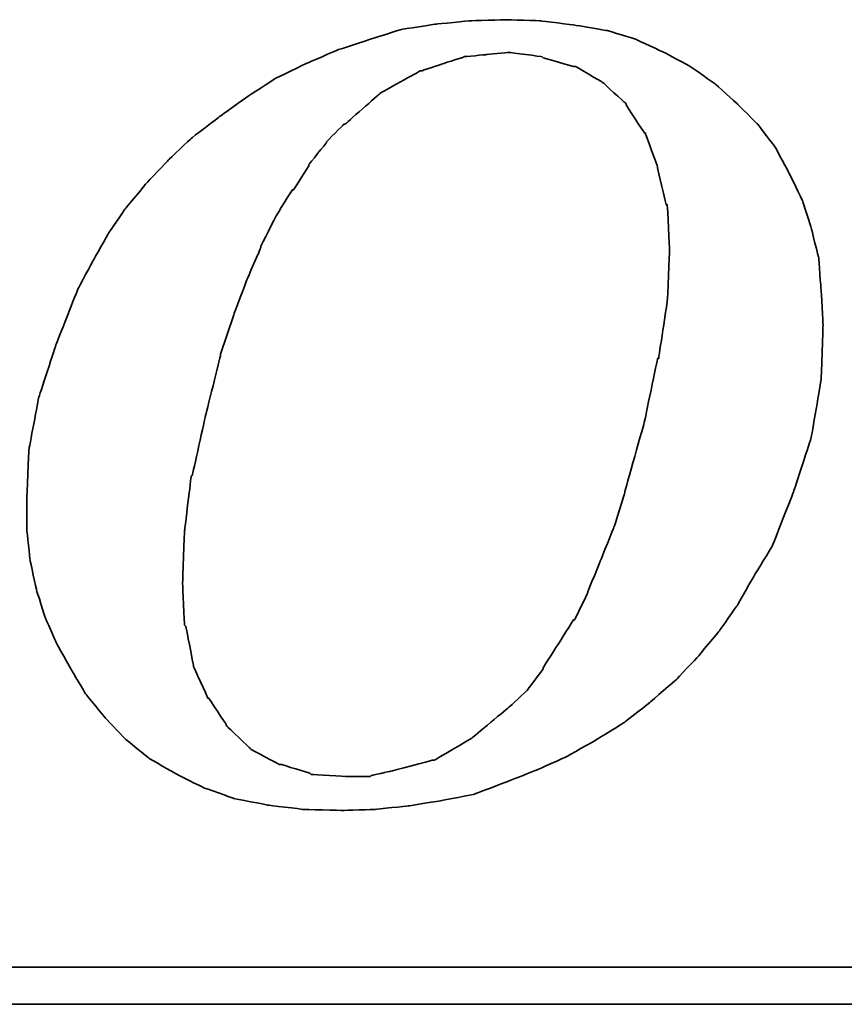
# Model space of a CAD drawing. Header units: millimetres. Extents: x -7 to 400, y 107 to 263.
# Tile 44 of 51: x 315 to 322, y 141 to 150. Entities that reach past the tile are written whole.
import ezdxf

# ---------------------------------------------------------------- set-up
doc = ezdxf.new("R2010")
doc.units = ezdxf.units.MM
doc.header["$LTSCALE"] = 0.15
doc.layers.add('DIM', color=4, linetype='CONTINUOUS')
doc.layers.add('layer 1', color=7, linetype='CONTINUOUS')

# ---------------------------------------------------------------- blocks, each defined once
blk = doc.blocks.new('TBI MOTION logo(完整正式版)')
at = {"layer": 'layer 1', "color": 22, "lineweight": 35}
for points, knots in [([(35.79625, -6.98375), (35.79625, -6.98375), (36.23125, -7.43875), (36.23125, -7.43875), (36.23125, -7.43875), (36.23125, -7.43875), (36.75625, -7.87125), (36.75625, -7.87125), (36.75625, -7.87125), (36.75625, -7.87125), (37.33125, -8.20375), (37.33125, -8.20375), (37.33125, -8.20375), (37.33125, -8.20375), (37.95625, -8.51875), (37.95625, -8.51875), (37.95625, -8.51875), (37.95625, -8.51875), (38.62625, -8.75875), (38.62625, -8.75875), (38.62625, -8.75875), (38.62625, -8.75875), (39.37125, -8.90375), (39.37125, -8.90375), (39.37125, -8.90375), (39.37125, -8.90375), (40.14125, -8.99875), (40.14125, -8.99875), (40.14125, -8.99875), (40.14125, -8.99875), (41.02625, -9.02375), (41.02625, -9.02375), (41.02625, -9.02375), (41.02625, -9.02375), (41.74625, -8.99875), (41.74625, -8.99875), (41.74625, -8.99875), (41.74625, -8.99875), (42.46625, -8.92375), (42.46625, -8.92375), (42.46625, -8.92375), (42.46625, -8.92375), (43.21125, -8.80625), (43.21125, -8.80625), (43.21125, -8.80625), (43.21125, -8.80625), (43.93125, -8.66375), (43.93125, -8.66375), (43.93125, -8.66375), (43.93125, -8.66375), (44.62625, -8.39875), (44.62625, -8.39875), (44.62625, -8.39875), (44.62625, -8.39875), (45.29625, -8.13375), (45.29625, -8.13375), (45.29625, -8.13375), (45.29625, -8.13375), (45.94625, -7.84375), (45.94625, -7.84375), (45.94625, -7.84375), (45.94625, -7.84375), (46.61625, -7.46375), (46.61625, -7.46375), (46.61625, -7.46375), (46.61625, -7.46375), (47.24125, -7.07875), (47.24125, -7.07875), (47.24125, -7.07875), (47.24125, -7.07875), (47.81625, -6.62375), (47.81625, -6.62375), (47.81625, -6.62375), (47.81625, -6.62375), (48.36875, -6.14375), (48.36875, -6.14375), (48.36875, -6.14375), (48.36875, -6.14375), (48.84625, -5.64125), (48.84625, -5.64125), (48.84625, -5.64125), (48.84625, -5.64125), (49.32625, -5.06375), (49.32625, -5.06375), (49.32625, -5.06375), (49.32625, -5.06375), (49.71125, -4.51374), (49.71125, -4.51374), (49.71125, -4.51374), (49.71125, -4.51374), (50.09625, -3.83874), (50.09625, -3.83874), (50.09625, -3.83874), (50.09625, -3.83874), (50.48125, -3.21374), (50.48125, -3.21374), (50.48125, -3.21374), (50.48125, -3.21374), (50.96125, -1.99125), (50.96125, -1.99125), (50.96125, -1.99125), (50.96125, -1.99125), (51.34375, -0.81875), (51.34375, -0.81875), (51.34375, -0.81875), (51.34375, -0.81875), (51.56125, 0.45624), (51.56125, 0.45624), (51.56125, 0.45624), (51.56125, 0.45624), (51.60625, 1.67624), (51.60625, 1.67624), (51.60625, 1.67624), (51.60625, 1.67624), (51.56125, 2.44625), (51.56125, 2.44625), (51.56125, 2.44625), (51.56125, 2.44625), (51.51125, 3.14125), (51.51125, 3.14125), (51.51125, 3.14125), (51.51125, 3.14125), (51.34375, 3.81125), (51.34375, 3.81125), (51.34375, 3.81125), (51.34375, 3.81125), (51.15125, 4.41125), (51.15125, 4.41125), (51.15125, 4.41125), (51.15125, 4.41125), (50.86125, 5.01125), (50.86125, 5.01125), (50.86125, 5.01125), (50.86125, 5.01125), (50.55125, 5.58875), (50.55125, 5.58875), (50.55125, 5.58875), (50.55125, 5.58875), (50.16625, 6.09125), (50.16625, 6.09125), (50.16625, 6.09125), (50.16625, 6.09125), (49.71125, 6.54875), (49.71125, 6.54875), (49.71125, 6.54875), (49.71125, 6.54875), (49.23125, 6.98125), (49.23125, 6.98125), (49.23125, 6.98125), (49.23125, 6.98125), (48.67875, 7.36625), (48.67875, 7.36625), (48.67875, 7.36625), (48.67875, 7.36625), (48.10375, 7.67625), (48.10375, 7.67625), (48.10375, 7.67625), (48.10375, 7.67625), (47.48125, 7.96375), (47.48125, 7.96375), (47.48125, 7.96375), (47.48125, 7.96375), (46.85625, 8.15625), (46.85625, 8.15625), (46.85625, 8.15625), (46.85625, 8.15625), (46.13625, 8.27624), (46.13625, 8.27624), (46.13625, 8.27624), (46.13625, 8.27624), (45.39125, 8.37125), (45.39125, 8.37125), (45.39125, 8.37125), (45.39125, 8.37125), (44.62625, 8.39624), (44.62625, 8.39624), (44.62625, 8.39624), (44.62625, 8.39624), (43.83625, 8.37125), (43.83625, 8.37125), (43.83625, 8.37125), (43.83625, 8.37125), (43.09125, 8.30125), (43.09125, 8.30125), (43.09125, 8.30125), (43.09125, 8.30125), (42.32125, 8.18125), (42.32125, 8.18125), (42.32125, 8.18125), (42.32125, 8.18125), (41.62875, 7.96375), (41.62875, 7.96375), (41.62875, 7.96375), (41.62875, 7.96375), (40.90625, 7.72625), (40.90625, 7.72625), (40.90625, 7.72625), (40.90625, 7.72625), (40.23624, 7.43625), (40.23624, 7.43625), (40.23624, 7.43625), (40.23624, 7.43625), (39.54124, 7.10125), (39.54124, 7.10125), (39.54124, 7.10125), (39.54124, 7.10125), (38.91625, 6.69125), (38.91625, 6.69125), (38.91625, 6.69125), (38.91625, 6.69125), (38.31625, 6.26125), (38.31625, 6.26125), (38.31625, 6.26125), (38.31625, 6.26125), (37.69125, 5.78125), (37.69125, 5.78125), (37.69125, 5.78125), (37.69125, 5.78125), (37.18625, 5.30125), (37.18625, 5.30125), (37.18625, 5.30125), (37.18625, 5.30125), (36.70625, 4.79624), (36.70625, 4.79624), (36.70625, 4.79624), (36.70625, 4.79624), (36.23125, 4.22125), (36.23125, 4.22125), (36.23125, 4.22125), (36.23125, 4.22125), (35.87124, 3.69375), (35.87124, 3.69375), (35.87124, 3.69375), (35.87124, 3.69375), (35.53125, 3.09125), (35.53125, 3.09125), (35.53125, 3.09125), (35.53125, 3.09125), (35.19875, 2.47125), (35.19875, 2.47125), (35.19875, 2.47125), (35.19875, 2.47125), (34.71625, 1.24625), (34.71625, 1.24625), (34.71625, 1.24625), (34.71625, 1.24625), (34.33125, 0.06874), (34.33125, 0.06874), (34.33125, 0.06874), (34.33125, 0.06874), (34.11625, -1.07875), (34.11625, -1.07875), (34.11625, -1.07875), (34.11625, -1.07875), (34.07125, -2.15875), (34.07125, -2.15875), (34.07125, -2.15875), (34.07125, -2.15875), (34.07125, -2.85375), (34.07125, -2.85375), (34.07125, -2.85375), (34.07125, -2.85375), (34.14125, -3.50375), (34.14125, -3.50375), (34.14125, -3.50375), (34.14125, -3.50375), (34.28625, -4.17375), (34.28625, -4.17375), (34.28625, -4.17375), (34.28625, -4.17375), (34.47625, -4.77624), (34.47625, -4.77624), (34.47625, -4.77624), (34.47625, -4.77624), (34.71625, -5.32625), (34.71625, -5.32625), (34.71625, -5.32625), (34.71625, -5.32625), (35.05375, -5.92875), (35.05375, -5.92875), (35.05375, -5.92875), (35.05375, -5.92875), (35.36375, -6.45375), (35.36375, -6.45375), (35.36375, -6.45375), (35.36375, -6.45375), (35.79625, -6.98375), (35.79625, -6.98375)], [0, 0, 0, 0, 0.01388889, 0.01388889, 0.01388889, 0.0138889, 0.02777778, 0.02777778, 0.02777778, 0.02777779, 0.04166667, 0.04166667, 0.04166667, 0.04166668, 0.05555556, 0.05555556, 0.05555556, 0.05555557, 0.06944444, 0.06944444, 0.06944444, 0.06944445, 0.08333333, 0.08333333, 0.08333333, 0.08333334, 0.09722222, 0.09722222, 0.09722222, 0.09722223, 0.11111111, 0.11111111, 0.11111111, 0.11111112, 0.125, 0.125, 0.125, 0.12500001, 0.13888889, 0.13888889, 0.13888889, 0.1388889, 0.15277778, 0.15277778, 0.15277778, 0.15277779, 0.16666667, 0.16666667, 0.16666667, 0.16666668, 0.18055556, 0.18055556, 0.18055556, 0.18055557, 0.19444444, 0.19444444, 0.19444444, 0.19444445, 0.20833333, 0.20833333, 0.20833333, 0.20833334, 0.22222222, 0.22222222, 0.22222222, 0.22222223, 0.23611111, 0.23611111, 0.23611111, 0.23611112, 0.25, 0.25, 0.25, 0.25000001, 0.26388889, 0.26388889, 0.26388889, 0.2638889, 0.27777778, 0.27777778, 0.27777778, 0.27777779, 0.29166667, 0.29166667, 0.29166667, 0.29166668, 0.30555556, 0.30555556, 0.30555556, 0.30555557, 0.31944444, 0.31944444, 0.31944444, 0.31944445, 0.33333333, 0.33333333, 0.33333333, 0.33333334, 0.34722222, 0.34722222, 0.34722222, 0.34722223, 0.36111111, 0.36111111, 0.36111111, 0.36111112, 0.375, 0.375, 0.375, 0.37500001, 0.38888889, 0.38888889, 0.38888889, 0.3888889, 0.40277778, 0.40277778, 0.40277778, 0.40277779, 0.41666667, 0.41666667, 0.41666667, 0.41666668, 0.43055556, 0.43055556, 0.43055556, 0.43055557, 0.44444444, 0.44444444, 0.44444444, 0.44444445, 0.45833333, 0.45833333, 0.45833333, 0.45833334, 0.47222222, 0.47222222, 0.47222222, 0.47222223, 0.48611111, 0.48611111, 0.48611111, 0.48611112, 0.5, 0.5, 0.5, 0.50000001, 0.51388889, 0.51388889, 0.51388889, 0.5138889, 0.52777778, 0.52777778, 0.52777778, 0.52777779, 0.54166667, 0.54166667, 0.54166667, 0.54166668, 0.55555556, 0.55555556, 0.55555556, 0.55555557, 0.56944444, 0.56944444, 0.56944444, 0.56944445, 0.58333333, 0.58333333, 0.58333333, 0.58333334, 0.59722222, 0.59722222, 0.59722222, 0.59722223, 0.61111111, 0.61111111, 0.61111111, 0.61111112, 0.625, 0.625, 0.625, 0.62500001, 0.63888889, 0.63888889, 0.63888889, 0.6388889, 0.65277778, 0.65277778, 0.65277778, 0.65277779, 0.66666667, 0.66666667, 0.66666667, 0.66666668, 0.68055556, 0.68055556, 0.68055556, 0.68055557, 0.69444444, 0.69444444, 0.69444444, 0.69444445, 0.70833333, 0.70833333, 0.70833333, 0.70833334, 0.72222222, 0.72222222, 0.72222222, 0.72222223, 0.73611111, 0.73611111, 0.73611111, 0.73611112, 0.75, 0.75, 0.75, 0.75000001, 0.76388889, 0.76388889, 0.76388889, 0.7638889, 0.77777778, 0.77777778, 0.77777778, 0.77777779, 0.79166667, 0.79166667, 0.79166667, 0.79166668, 0.80555556, 0.80555556, 0.80555556, 0.80555557, 0.81944444, 0.81944444, 0.81944444, 0.81944445, 0.83333333, 0.83333333, 0.83333333, 0.83333334, 0.84722222, 0.84722222, 0.84722222, 0.84722223, 0.86111111, 0.86111111, 0.86111111, 0.86111112, 0.875, 0.875, 0.875, 0.87500001, 0.88888889, 0.88888889, 0.88888889, 0.8888889, 0.90277778, 0.90277778, 0.90277778, 0.90277779, 0.91666667, 0.91666667, 0.91666667, 0.91666668, 0.93055556, 0.93055556, 0.93055556, 0.93055557, 0.94444444, 0.94444444, 0.94444444, 0.94444445, 0.95833333, 0.95833333, 0.95833333, 0.95833334, 0.97222222, 0.97222222, 0.97222222, 0.97222223, 0.98611111, 0.98611111, 0.98611111, 0.98611112, 1, 1, 1, 1]), ([(38.33875, 1.03124), (38.33875, 1.03124), (38.62625, 1.89625), (38.62625, 1.89625), (38.62625, 1.89625), (38.62625, 1.89625), (38.91625, 2.66375), (38.91625, 2.66375), (38.91625, 2.66375), (38.91625, 2.66375), (39.22625, 3.38125), (39.22625, 3.38125), (39.22625, 3.38125), (39.22625, 3.38125), (39.22625, 3.40624), (39.22625, 3.40624), (39.22625, 3.40624), (39.22625, 3.40624), (39.56124, 4.07624), (39.56124, 4.07624), (39.56124, 4.07624), (39.56124, 4.07624), (39.92125, 4.65125), (39.92125, 4.65125), (39.92125, 4.65125), (39.92125, 4.65125), (39.94625, 4.65125), (39.94625, 4.65125), (39.94625, 4.65125), (39.94625, 4.65125), (40.28125, 5.17875), (40.28125, 5.17875), (40.28125, 5.17875), (40.28125, 5.17875), (40.28125, 5.20375), (40.28125, 5.20375), (40.28125, 5.20375), (40.28125, 5.20375), (40.66875, 5.68625), (40.66875, 5.68625), (40.66875, 5.68625), (40.66875, 5.68625), (40.66875, 5.70625), (40.66875, 5.70625), (40.66875, 5.70625), (40.66875, 5.70625), (41.05124, 6.09125), (41.05124, 6.09125), (41.05124, 6.09125), (41.05124, 6.09125), (41.07625, 6.09125), (41.07625, 6.09125), (41.07625, 6.09125), (41.07625, 6.09125), (41.84125, 6.76625), (41.84125, 6.76625), (41.84125, 6.76625), (41.84125, 6.76625), (41.86625, 6.78625), (41.86625, 6.78625), (41.86625, 6.78625), (41.86625, 6.78625), (42.73125, 7.26624), (42.73125, 7.26624), (42.73125, 7.26624), (42.73125, 7.26624), (42.75625, 7.26624), (42.75625, 7.26624), (42.75625, 7.26624), (42.75625, 7.26624), (43.18625, 7.41125), (43.18625, 7.41125), (43.18625, 7.41125), (43.18625, 7.41125), (43.64125, 7.55625), (43.64125, 7.55625), (43.64125, 7.55625), (43.64125, 7.55625), (43.66625, 7.55625), (43.66625, 7.55625), (43.66625, 7.55625), (43.66625, 7.55625), (43.69125, 7.58124), (43.69125, 7.58124), (43.69125, 7.58124), (43.69125, 7.58124), (44.19125, 7.62625), (44.19125, 7.62625), (44.19125, 7.62625), (44.19125, 7.62625), (44.67125, 7.67625), (44.67125, 7.67625), (44.67125, 7.67625), (44.67125, 7.67625), (44.69625, 7.67625), (44.69625, 7.67625), (44.69625, 7.67625), (44.69625, 7.67625), (45.41875, 7.58124), (45.41875, 7.58124), (45.41875, 7.58124), (45.41875, 7.58124), (45.44125, 7.55625), (45.44125, 7.55625), (45.44125, 7.55625), (45.44125, 7.55625), (46.11125, 7.36625), (46.11125, 7.36625), (46.11125, 7.36625), (46.11125, 7.36625), (46.13625, 7.36625), (46.13625, 7.36625), (46.13625, 7.36625), (46.13625, 7.36625), (46.15875, 7.36625), (46.15875, 7.36625), (46.15875, 7.36625), (46.15875, 7.36625), (46.73625, 7.02624), (46.73625, 7.02624), (46.73625, 7.02624), (46.73625, 7.02624), (46.76125, 7.00624), (46.76125, 7.00624), (46.76125, 7.00624), (46.76125, 7.00624), (47.24125, 6.57124), (47.24125, 6.57124), (47.24125, 6.57124), (47.24125, 6.57124), (47.26625, 6.54875), (47.26625, 6.54875), (47.26625, 6.54875), (47.26625, 6.54875), (47.26625, 6.52375), (47.26625, 6.52375), (47.26625, 6.52375), (47.26625, 6.52375), (47.67375, 5.89875), (47.67375, 5.89875), (47.67375, 5.89875), (47.67375, 5.89875), (47.69625, 5.89875), (47.69625, 5.89875), (47.69625, 5.89875), (47.69625, 5.89875), (47.69625, 5.87625), (47.69625, 5.87625), (47.69625, 5.87625), (47.69625, 5.87625), (47.96125, 5.15625), (47.96125, 5.15625), (47.96125, 5.15625), (47.96125, 5.15625), (47.96125, 5.13125), (47.96125, 5.13125), (47.96125, 5.13125), (47.96125, 5.13125), (48.15125, 4.31875), (48.15125, 4.31875), (48.15125, 4.31875), (48.15125, 4.31875), (48.17625, 4.31875), (48.17625, 4.31875), (48.17625, 4.31875), (48.17625, 4.31875), (48.17625, 4.29125), (48.17625, 4.29125), (48.17625, 4.29125), (48.17625, 4.29125), (48.22625, 3.33125), (48.22625, 3.33125), (48.22625, 3.33125), (48.22625, 3.33125), (48.22625, 3.30875), (48.22625, 3.30875), (48.22625, 3.30875), (48.22625, 3.30875), (48.17625, 2.20624), (48.17625, 2.20624), (48.17625, 2.20624), (48.17625, 2.20624), (48.17625, 2.18124), (48.17625, 2.18124), (48.17625, 2.18124), (48.17625, 2.18124), (47.98375, 0.93624), (47.98375, 0.93624), (47.98375, 0.93624), (47.98375, 0.93624), (47.96125, 0.93624), (47.96125, 0.93624), (47.96125, 0.93624), (47.96125, 0.93624), (47.67375, -0.45874), (47.67375, -0.45874), (47.67375, -0.45874), (47.67375, -0.45874), (47.24125, -1.99125), (47.24125, -1.99125), (47.24125, -1.99125), (47.24125, -1.99125), (47.24125, -2.01874), (47.24125, -2.01874), (47.24125, -2.01874), (47.24125, -2.01874), (47.00125, -2.78375), (47.00125, -2.78375), (47.00125, -2.78375), (47.00125, -2.78375), (46.71125, -3.50375), (46.71125, -3.50375), (46.71125, -3.50375), (46.71125, -3.50375), (46.42625, -4.19875), (46.42625, -4.19875), (46.42625, -4.19875), (46.42625, -4.19875), (46.42625, -4.22375), (46.42625, -4.22375), (46.42625, -4.22375), (46.42625, -4.22375), (46.13625, -4.82374), (46.13625, -4.82374), (46.13625, -4.82374), (46.13625, -4.82374), (46.11125, -4.82374), (46.11125, -4.82374), (46.11125, -4.82374), (46.11125, -4.82374), (45.77625, -5.35125), (45.77625, -5.35125), (45.77625, -5.35125), (45.77625, -5.35125), (45.44125, -5.87875), (45.44125, -5.87875), (45.44125, -5.87875), (45.44125, -5.87875), (45.44125, -5.90375), (45.44125, -5.90375), (45.44125, -5.90375), (45.44125, -5.90375), (45.10625, -6.35875), (45.10625, -6.35875), (45.10625, -6.35875), (45.10625, -6.35875), (45.08125, -6.38375), (45.08125, -6.38375), (45.08125, -6.38375), (45.08125, -6.38375), (44.69625, -6.74375), (44.69625, -6.74375), (44.69625, -6.74375), (44.69625, -6.74375), (43.88375, -7.41625), (43.88375, -7.41625), (43.88375, -7.41625), (43.88375, -7.41625), (43.85625, -7.43875), (43.85625, -7.43875), (43.85625, -7.43875), (43.85625, -7.43875), (43.04125, -7.91875), (43.04125, -7.91875), (43.04125, -7.91875), (43.04125, -7.91875), (43.01625, -7.91875), (43.01625, -7.91875), (43.01625, -7.91875), (43.01625, -7.91875), (42.99625, -7.91875), (42.99625, -7.91875), (42.99625, -7.91875), (42.99625, -7.91875), (42.08125, -8.15875), (42.08125, -8.15875), (42.08125, -8.15875), (42.08125, -8.15875), (41.65125, -8.25625), (41.65125, -8.25625), (41.65125, -8.25625), (41.65125, -8.25625), (41.62875, -8.27875), (41.62875, -8.27875), (41.62875, -8.27875), (41.62875, -8.27875), (41.60125, -8.27875), (41.60125, -8.27875), (41.60125, -8.27875), (41.60125, -8.27875), (41.12125, -8.27875), (41.12125, -8.27875), (41.12125, -8.27875), (41.12125, -8.27875), (40.35624, -8.23125), (40.35624, -8.23125), (40.35624, -8.23125), (40.35624, -8.23125), (40.33125, -8.23125), (40.33125, -8.23125), (40.33125, -8.23125), (40.33125, -8.23125), (40.30625, -8.20375), (40.30625, -8.20375), (40.30625, -8.20375), (40.30625, -8.20375), (39.68375, -8.01375), (39.68375, -8.01375), (39.68375, -8.01375), (39.68375, -8.01375), (39.66124, -8.01375), (39.66124, -8.01375), (39.66124, -8.01375), (39.66124, -8.01375), (39.63625, -8.01375), (39.63625, -8.01375), (39.63625, -8.01375), (39.63625, -8.01375), (39.01125, -7.67875), (39.01125, -7.67875), (39.01125, -7.67875), (39.01125, -7.67875), (38.98875, -7.65375), (38.98875, -7.65375), (38.98875, -7.65375), (38.98875, -7.65375), (38.48625, -7.17375), (38.48625, -7.17375), (38.48625, -7.17375), (38.48625, -7.17375), (38.45875, -7.14875), (38.45875, -7.14875), (38.45875, -7.14875), (38.45875, -7.14875), (38.45875, -7.12875), (38.45875, -7.12875), (38.45875, -7.12875), (38.45875, -7.12875), (38.07625, -6.54875), (38.07625, -6.54875), (38.07625, -6.54875), (38.07625, -6.54875), (38.05125, -6.54875), (38.05125, -6.54875), (38.05125, -6.54875), (38.05125, -6.54875), (38.05125, -6.52875), (38.05125, -6.52875), (38.05125, -6.52875), (38.05125, -6.52875), (37.74125, -5.85375), (37.74125, -5.85375), (37.74125, -5.85375), (37.74125, -5.85375), (37.74125, -5.82875), (37.74125, -5.82875), (37.74125, -5.82875), (37.74125, -5.82875), (37.57375, -4.96875), (37.57375, -4.96875), (37.57375, -4.96875), (37.57375, -4.96875), (37.54625, -4.94375), (37.54625, -4.94375), (37.54625, -4.94375), (37.54625, -4.94375), (37.50125, -4.03375), (37.50125, -4.03375), (37.50125, -4.03375), (37.50125, -4.03375), (37.50125, -4.00875), (37.50125, -4.00875), (37.50125, -4.00875), (37.50125, -4.00875), (37.54625, -2.85375), (37.54625, -2.85375), (37.54625, -2.85375), (37.54625, -2.85375), (37.69125, -1.65875), (37.69125, -1.65875), (37.69125, -1.65875), (37.69125, -1.65875), (37.71624, -1.63375), (37.71624, -1.63375), (37.71624, -1.63375), (37.71624, -1.63375), (38.00375, -0.33875), (38.00375, -0.33875), (38.00375, -0.33875), (38.00375, -0.33875), (38.33875, 1.00624), (38.33875, 1.00624), (38.33875, 1.00624), (38.33875, 1.00624), (38.33875, 1.03124), (38.33875, 1.03124)], [0, 0, 0, 0, 0.01010101, 0.01010101, 0.01010101, 0.01010102, 0.02020202, 0.02020202, 0.02020202, 0.02020203, 0.03030303, 0.03030303, 0.03030303, 0.03030304, 0.04040404, 0.04040404, 0.04040404, 0.04040405, 0.05050505, 0.05050505, 0.05050505, 0.05050506, 0.06060606, 0.06060606, 0.06060606, 0.06060607, 0.07070707, 0.07070707, 0.07070707, 0.07070708, 0.08080808, 0.08080808, 0.08080808, 0.08080809, 0.09090909, 0.09090909, 0.09090909, 0.0909091, 0.1010101, 0.1010101, 0.1010101, 0.10101011, 0.11111111, 0.11111111, 0.11111111, 0.11111112, 0.12121212, 0.12121212, 0.12121212, 0.12121213, 0.13131313, 0.13131313, 0.13131313, 0.13131314, 0.14141414, 0.14141414, 0.14141414, 0.14141415, 0.15151515, 0.15151515, 0.15151515, 0.15151516, 0.16161616, 0.16161616, 0.16161616, 0.16161617, 0.17171717, 0.17171717, 0.17171717, 0.17171718, 0.18181818, 0.18181818, 0.18181818, 0.18181819, 0.19191919, 0.19191919, 0.19191919, 0.1919192, 0.2020202, 0.2020202, 0.2020202, 0.20202021, 0.21212121, 0.21212121, 0.21212121, 0.21212122, 0.22222222, 0.22222222, 0.22222222, 0.22222223, 0.23232323, 0.23232323, 0.23232323, 0.23232324, 0.24242424, 0.24242424, 0.24242424, 0.24242425, 0.25252525, 0.25252525, 0.25252525, 0.25252526, 0.26262626, 0.26262626, 0.26262626, 0.26262627, 0.27272727, 0.27272727, 0.27272727, 0.27272728, 0.28282828, 0.28282828, 0.28282828, 0.28282829, 0.29292929, 0.29292929, 0.29292929, 0.2929293, 0.3030303, 0.3030303, 0.3030303, 0.30303031, 0.31313131, 0.31313131, 0.31313131, 0.31313132, 0.32323232, 0.32323232, 0.32323232, 0.32323233, 0.33333333, 0.33333333, 0.33333333, 0.33333334, 0.34343434, 0.34343434, 0.34343434, 0.34343435, 0.35353535, 0.35353535, 0.35353535, 0.35353536, 0.36363636, 0.36363636, 0.36363636, 0.36363637, 0.37373737, 0.37373737, 0.37373737, 0.37373738, 0.38383838, 0.38383838, 0.38383838, 0.38383839, 0.39393939, 0.39393939, 0.39393939, 0.3939394, 0.4040404, 0.4040404, 0.4040404, 0.40404041, 0.41414141, 0.41414141, 0.41414141, 0.41414142, 0.42424242, 0.42424242, 0.42424242, 0.42424243, 0.43434343, 0.43434343, 0.43434343, 0.43434344, 0.44444444, 0.44444444, 0.44444444, 0.44444445, 0.45454545, 0.45454545, 0.45454545, 0.45454546, 0.46464646, 0.46464646, 0.46464646, 0.46464647, 0.47474747, 0.47474747, 0.47474747, 0.47474748, 0.48484848, 0.48484848, 0.48484848, 0.48484849, 0.49494949, 0.49494949, 0.49494949, 0.4949495, 0.50505051, 0.50505051, 0.50505051, 0.50505052, 0.51515152, 0.51515152, 0.51515152, 0.51515153, 0.52525253, 0.52525253, 0.52525253, 0.52525254, 0.53535354, 0.53535354, 0.53535354, 0.53535355, 0.54545455, 0.54545455, 0.54545455, 0.54545456, 0.55555556, 0.55555556, 0.55555556, 0.55555557, 0.56565657, 0.56565657, 0.56565657, 0.56565658, 0.57575758, 0.57575758, 0.57575758, 0.57575759, 0.58585859, 0.58585859, 0.58585859, 0.5858586, 0.5959596, 0.5959596, 0.5959596, 0.59595961, 0.60606061, 0.60606061, 0.60606061, 0.60606062, 0.61616162, 0.61616162, 0.61616162, 0.61616163, 0.62626263, 0.62626263, 0.62626263, 0.62626264, 0.63636364, 0.63636364, 0.63636364, 0.63636365, 0.64646465, 0.64646465, 0.64646465, 0.64646466, 0.65656566, 0.65656566, 0.65656566, 0.65656567, 0.66666667, 0.66666667, 0.66666667, 0.66666668, 0.67676768, 0.67676768, 0.67676768, 0.67676769, 0.68686869, 0.68686869, 0.68686869, 0.6868687, 0.6969697, 0.6969697, 0.6969697, 0.69696971, 0.70707071, 0.70707071, 0.70707071, 0.70707072, 0.71717172, 0.71717172, 0.71717172, 0.71717173, 0.72727273, 0.72727273, 0.72727273, 0.72727274, 0.73737374, 0.73737374, 0.73737374, 0.73737375, 0.74747475, 0.74747475, 0.74747475, 0.74747476, 0.75757576, 0.75757576, 0.75757576, 0.75757577, 0.76767677, 0.76767677, 0.76767677, 0.76767678, 0.77777778, 0.77777778, 0.77777778, 0.77777779, 0.78787879, 0.78787879, 0.78787879, 0.7878788, 0.7979798, 0.7979798, 0.7979798, 0.79797981, 0.80808081, 0.80808081, 0.80808081, 0.80808082, 0.81818182, 0.81818182, 0.81818182, 0.81818183, 0.82828283, 0.82828283, 0.82828283, 0.82828284, 0.83838384, 0.83838384, 0.83838384, 0.83838385, 0.84848485, 0.84848485, 0.84848485, 0.84848486, 0.85858586, 0.85858586, 0.85858586, 0.85858587, 0.86868687, 0.86868687, 0.86868687, 0.86868688, 0.87878788, 0.87878788, 0.87878788, 0.87878789, 0.88888889, 0.88888889, 0.88888889, 0.8888889, 0.8989899, 0.8989899, 0.8989899, 0.89898991, 0.90909091, 0.90909091, 0.90909091, 0.90909092, 0.91919192, 0.91919192, 0.91919192, 0.91919193, 0.92929293, 0.92929293, 0.92929293, 0.92929294, 0.93939394, 0.93939394, 0.93939394, 0.93939395, 0.94949495, 0.94949495, 0.94949495, 0.94949496, 0.95959596, 0.95959596, 0.95959596, 0.95959597, 0.96969697, 0.96969697, 0.96969697, 0.96969698, 0.97979798, 0.97979798, 0.97979798, 0.97979799, 0.98989899, 0.98989899, 0.98989899, 0.989899, 1, 1, 1, 1]), ([(75.90875, -9.47875), (75.90875, -9.47875), (75.90875, -12.28625), (75.90875, -12.28625), (75.90875, -12.28625), (75.90875, -12.28625), (75.90875, -12.47875), (75.90875, -12.47875), (75.90875, -12.47875), (75.90875, -12.47875), (75.71625, -12.47875), (75.71625, -12.47875), (75.71625, -12.47875), (75.71625, -12.47875), (-88.32875, -12.47875), (-88.32875, -12.47875), (-88.32875, -12.47875), (-88.32875, -12.47875), (-88.32875, -13.29375), (-88.32875, -13.29375), (-88.32875, -13.29375), (-88.32875, -13.29375), (82.89125, -13.29375), (82.89125, -13.29375), (82.89125, -13.29375), (82.89125, -13.29375), (75.90875, -9.47875), (75.90875, -9.47875)], [0, 0, 0, 0, 0.14285714, 0.14285714, 0.14285714, 0.14285715, 0.28571429, 0.28571429, 0.28571429, 0.2857143, 0.42857143, 0.42857143, 0.42857143, 0.42857144, 0.57142857, 0.57142857, 0.57142857, 0.57142858, 0.71428571, 0.71428571, 0.71428571, 0.71428572, 0.85714286, 0.85714286, 0.85714286, 0.85714287, 1, 1, 1, 1])]:
    blk.add_open_spline(points, degree=3, knots=knots, dxfattribs=at)

msp = doc.modelspace()

# ---------------------------------------------------------------- block references
at = {"layer": 'DIM', "color": 7, "xscale": 0.4013856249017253, "yscale": 0.4013856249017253, "zscale": 0.4013856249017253}
msp.add_blockref('TBI MOTION logo(完整正式版)', (301.2513, 146.4333), dxfattribs=at)

doc.saveas('drawing.dxf')
